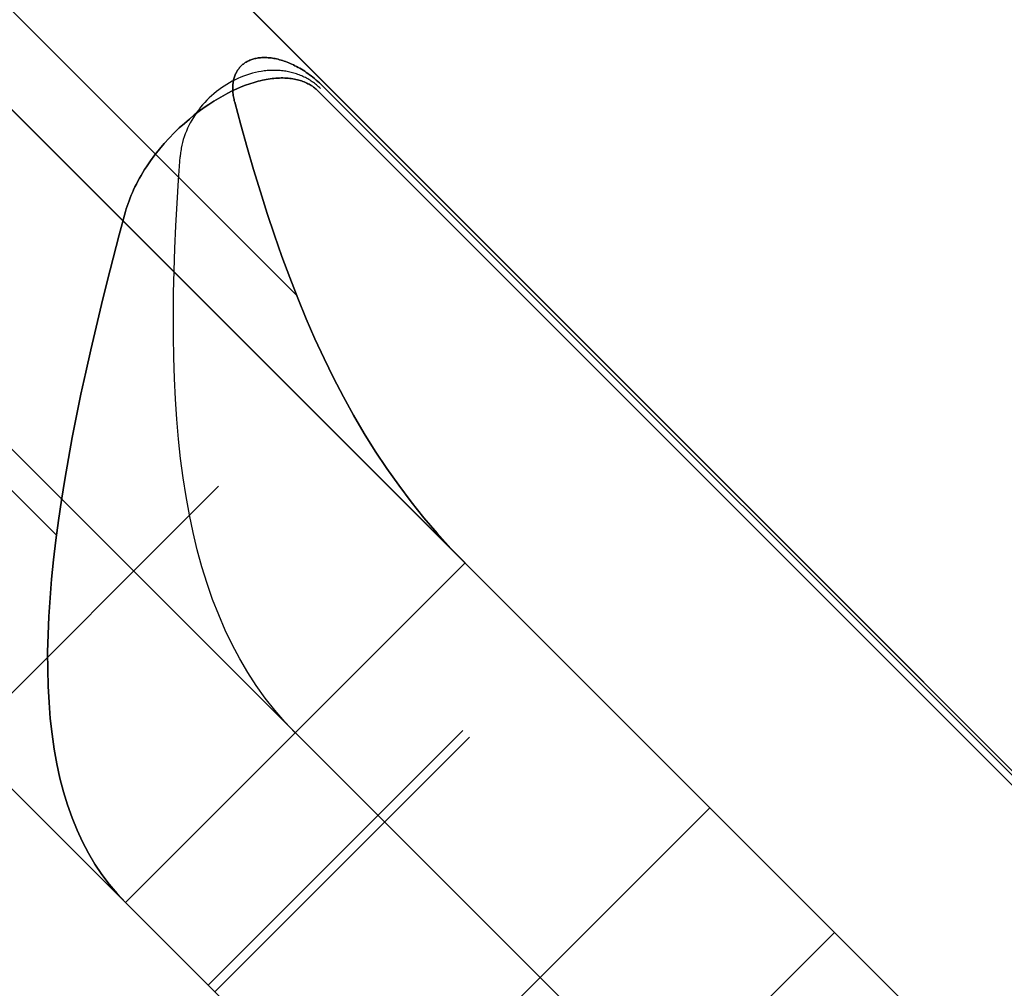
# Model space of a CAD drawing. Header units: millimetres. Extents: x -630 to 192, y -7 to 1615.
# Tile 224 of 249: x 139.15 to 143.25, y 1555.15 to 1559.19. Entities that reach past the tile are written whole.
import ezdxf

# ---------------------------------------------------------------- set-up
doc = ezdxf.new("R2010")
doc.units = ezdxf.units.MM
doc.header["$MEASUREMENT"] = 0
doc.layers.add('OVIDIO 160x80x72h', color=7, linetype='Continuous')

msp = doc.modelspace()

# ---------------------------------------------------------------- linework, layer by layer
at = {"layer": 'OVIDIO 160x80x72h', "extrusion": (-0.202852, -0.108979, 0.973126)}
for points in [[(-1333.5408, 1044.8903), (-1333.5408, 884.2344)], [(-1333.5408, 884.2344), (-1333.5408, 1044.8903)], [(-1333.2453, 1044.8903), (-1333.2453, 884.2344)], [(-1332.9499, 884.2344), (-1332.9499, 1044.8903)], [(-1332.9499, 1044.8903), (-1332.9499, 884.2344)]]:
    msp.add_lwpolyline(points, dxfattribs=at)
at = {"layer": 'OVIDIO 160x80x72h', "extrusion": (-0.235702, -0.235702, 0.942809)}
for points in [[(-1008.0272, 1310.2758), (-1008.0272, 1419.3536)], [(-1007.0785, 1419.3536), (-1007.0785, 1310.2758)], [(-1005.1811, 1310.2758), (-1005.1811, 1419.3536)], [(-1004.2324, 1419.3536), (-1004.2324, 1310.2758)]]:
    msp.add_lwpolyline(points, dxfattribs=at)
at = {"layer": 'OVIDIO 160x80x72h', "extrusion": (-0.108979, -0.202852, 0.973126)}
for points in [[(-593.8948, 1609.3524), (-593.8948, 1448.6965)], [(-593.8948, 1448.6965), (-593.8948, 1609.3524)], [(-593.5994, 1609.3524), (-593.5994, 1448.6965)], [(-593.3039, 1448.6965), (-593.3039, 1609.3524)], [(-593.3039, 1609.3524), (-593.3039, 1448.6965)]]:
    msp.add_lwpolyline(points, dxfattribs=at)
at = {"layer": 'OVIDIO 160x80x72h', "extrusion": (-0.046296, -0.021464, 0.998697)}
for points in [[(-1376.1669, 735.2648), (-1376.1669, 835.776)], [(-1374.6807, 734.2965), (-1374.6807, 835.601)]]:
    msp.add_lwpolyline(points, dxfattribs=at)
at = {"layer": 'OVIDIO 160x80x72h', "extrusion": (-0.265352, 0.881274, -0.39108)}
msp.add_lwpolyline([(-611.3078, 1223.6265), (-566.9949, 1166.0714)], dxfattribs=at)
at = {"layer": 'OVIDIO 160x80x72h', "extrusion": (-0.021464, -0.046296, 0.998697)}
for points in [[(-514.7015, 1425.8005), (-514.7015, 1527.1032)], [(-513.2156, 1426.7643), (-513.2156, 1527.2774)]]:
    msp.add_lwpolyline(points, dxfattribs=at)
at = {"layer": 'OVIDIO 160x80x72h'}
for points in [[(128.6454, 1570.698), (147.8155, 1551.5278)], [(147.6021, 1551.7412), (128.8588, 1570.4845)], [(131.7958, 1566.1333), (143.2509, 1554.6782)], [(142.5438, 1555.3853), (132.5029, 1565.4262)], [(132.5029, 1565.4262), (142.5438, 1555.3853)], [(130.3816, 1564.7191), (141.8367, 1553.264)], [(131.7958, 1564.7191), (141.8367, 1554.6782)], [(131.0887, 1564.012), (141.1296, 1553.9711)], [(141.1296, 1553.9711), (131.0887, 1564.012)], [(134.0421, 1563.887), (141.0046, 1556.9245)], [(141.0046, 1556.9245), (134.0421, 1563.887)], [(140.3027, 1558.0406), (135.1582, 1563.1851)], [(132.6279, 1562.4728), (139.5903, 1555.5103)], [(139.5903, 1555.5103), (136.1091, 1558.9915), (132.6279, 1562.4728)], [(139.3028, 1557.0405), (134.1581, 1562.1852)], [(139.9781, 1557.2439), (138.9175, 1556.1832)], [(138.9175, 1556.1832), (139.9781, 1557.2439)], [(139.5903, 1555.5103), (141.0046, 1556.9245)], [(141.0046, 1556.9245), (139.5903, 1555.5103)], [(139.5903, 1555.5103), (141.0046, 1556.9245)], [(140.9954, 1556.2266), (139.9347, 1555.1659)], [(141.0235, 1556.1985), (139.9629, 1555.1378)], [(142.0242, 1555.9049), (140.61, 1554.4907)], [(141.1296, 1553.9711), (142.5438, 1555.3853)], [(142.5438, 1555.3853), (141.1296, 1553.9711)]]:
    msp.add_lwpolyline(points, dxfattribs=at)
at = {"layer": 'OVIDIO 160x80x72h', "extrusion": (0.881274, -0.265352, -0.39108)}
msp.add_lwpolyline([(1503.6417, 484.1445), (1547.9546, 541.6996)], dxfattribs=at)
at = {"layer": 'OVIDIO 160x80x72h', "extrusion": (0.995955, -0.008107, 0.08949)}
msp.add_lwpolyline([(1560.116, 16.6403), (1559.9348, 18.632)], dxfattribs=at)
at = {"layer": 'OVIDIO 160x80x72h', "extrusion": (0.99949, -0.001019, 0.031903)}
msp.add_lwpolyline([(1559.149, 23.7264), (1559.0851, 25.7254)], dxfattribs=at)
at = {"layer": 'OVIDIO 160x80x72h', "extrusion": (-0.027096, 0.986544, 0.161235)}
msp.add_lwpolyline([(-182.7991, -222.8743), (-182.4633, -220.9027)], dxfattribs=at)
at = {"layer": 'OVIDIO 160x80x72h', "extrusion": (0.999949, -0.000101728, 0.010085)}
for points in [[(1558.9049, 28.75), (1558.925, 26.7501)], [(1558.925, 26.7501), (1558.9049, 28.75)]]:
    msp.add_lwpolyline(points, dxfattribs=at)
at = {"layer": 'OVIDIO 160x80x72h', "extrusion": (0.973837, -0.053029, 0.220975)}
for points in [[(1564.1523, 15.2472), (1563.6738, 17.1892)], [(1563.6738, 17.1892), (1564.1523, 15.2472)], [(1563.6738, 17.1892), (1563.807, 16.6482)]]:
    msp.add_lwpolyline(points, dxfattribs=at)
at = {"layer": 'OVIDIO 160x80x72h', "extrusion": (-0.324768, 0.324768, 0.888285)}
for points in [[(-1200.1172, -588.5177), (-1200.1172, -581.4312)], [(-1200.1172, -581.4312), (-1200.1172, -588.5177)], [(-1199.3672, -588.5177), (-1199.3672, -581.4312)], [(-1198.6172, -588.5177), (-1198.6172, -581.4312)], [(-1198.6172, -581.4312), (-1198.6172, -588.5177)]]:
    msp.add_lwpolyline(points, dxfattribs=at)
at = {"layer": 'OVIDIO 160x80x72h', "extrusion": (0.906982, -0.195576, 0.373007)}
msp.add_lwpolyline([(1551.8315, 99.0793), (1552.8326, 97.3475)], dxfattribs=at)
at = {"layer": 'OVIDIO 160x80x72h', "extrusion": (0.707107, 0.707107, 0)}
for points in [[(1002.1582, 28.9946), (1002.2252, 29.0632), (1002.2908, 29.1337), (1002.355, 29.2061), (1002.4176, 29.2803), (1002.4787, 29.3563), (1002.538, 29.434), (1002.5956, 29.5134), (1002.6514, 29.5944), (1002.7054, 29.6769), (1002.7573, 29.761), (1002.8073, 29.8464), (1002.8552, 29.9332), (1002.901, 30.0213), (1002.9447, 30.1105), (1002.9861, 30.2009), (1003.0253, 30.2923), (1003.0622, 30.3846), (1003.0968, 30.4778), (1003.1291, 30.5718), (1003.159, 30.6665), (1003.1864, 30.7617), (1003.2115, 30.8575), (1003.2342, 30.9537), (1003.2544, 31.0502), (1003.2722, 31.1469), (1003.2876, 31.2437), (1003.3006, 31.3407), (1003.3112, 31.4376), (1003.3194, 31.5343), (1003.3252, 31.6309), (1003.3287, 31.7271), (1003.3298, 31.823)], [(1003.3298, 31.823), (1003.3287, 31.7271), (1003.3252, 31.6309), (1003.3194, 31.5343), (1003.3112, 31.4376), (1003.3006, 31.3407), (1003.2876, 31.2437), (1003.2722, 31.1469), (1003.2544, 31.0502), (1003.2342, 30.9537), (1003.2115, 30.8575), (1003.1864, 30.7617), (1003.159, 30.6665), (1003.1291, 30.5718), (1003.0968, 30.4778), (1003.0622, 30.3846), (1003.0253, 30.2923), (1002.9861, 30.2009), (1002.9447, 30.1105), (1002.901, 30.0213), (1002.8552, 29.9332), (1002.8073, 29.8464), (1002.7573, 29.761), (1002.7054, 29.6769), (1002.6514, 29.5944), (1002.5956, 29.5134), (1002.538, 29.434), (1002.4787, 29.3563), (1002.4176, 29.2803), (1002.355, 29.2061), (1002.2908, 29.1337), (1002.2252, 29.0632), (1002.1582, 28.9946)], [(1003.3298, 31.823), (1003.3287, 31.7271), (1003.3252, 31.6309), (1003.3194, 31.5343), (1003.3112, 31.4376), (1003.3006, 31.3407), (1003.2876, 31.2437), (1003.2722, 31.1469), (1003.2544, 31.0502), (1003.2342, 30.9537), (1003.2115, 30.8575), (1003.1864, 30.7617), (1003.159, 30.6665), (1003.1291, 30.5718), (1003.0968, 30.4778), (1003.0622, 30.3846), (1003.0253, 30.2923), (1002.9861, 30.2009), (1002.9447, 30.1105), (1002.901, 30.0213), (1002.8552, 29.9332), (1002.8073, 29.8464), (1002.7573, 29.761), (1002.7054, 29.6769), (1002.6514, 29.5944), (1002.5956, 29.5134), (1002.538, 29.434), (1002.4787, 29.3563), (1002.4176, 29.2803), (1002.355, 29.2061), (1002.2908, 29.1337), (1002.2252, 29.0632), (1002.1582, 28.9946)], [(999.0298, -0.1338), (999.0076, -0.1336), (998.9852, -0.1328), (998.9627, -0.1316), (998.94, -0.1298), (998.9171, -0.1275), (998.8941, -0.1246), (998.871, -0.1212), (998.8478, -0.1171), (998.8246, -0.1126), (998.8013, -0.1074), (998.778, -0.1016), (998.7546, -0.0952), (998.7313, -0.0883), (998.7081, -0.0807), (998.6848, -0.0725), (998.6617, -0.0636), (998.6387, -0.0542), (998.6158, -0.0441), (998.5931, -0.0334), (998.5705, -0.0221), (998.5482, -0.0102), (998.526, 0.0023), (998.5042, 0.0154), (998.4826, 0.0292), (998.4613, 0.0435), (998.4404, 0.0584), (998.4197, 0.0738), (998.3995, 0.0898), (998.3797, 0.1063), (998.3602, 0.1234), (998.3412, 0.141), (998.3227, 0.1591), (998.3046, 0.1776), (998.2871, 0.1966), (998.27, 0.216), (998.2535, 0.2359), (998.2375, 0.2561), (998.222, 0.2767), (998.2071, 0.2977), (998.1928, 0.319), (998.1791, 0.3405), (998.166, 0.3624), (998.1534, 0.3845), (998.1415, 0.4069), (998.1302, 0.4294), (998.1195, 0.4522), (998.1095, 0.475), (998.1, 0.4981), (998.0912, 0.5212), (998.083, 0.5444), (998.0754, 0.5677), (998.0684, 0.591), (998.062, 0.6143), (998.0563, 0.6377), (998.0511, 0.661), (998.0465, 0.6842), (998.0425, 0.7074), (998.0391, 0.7305), (998.0362, 0.7534), (998.0339, 0.7763), (998.0321, 0.799), (998.0308, 0.8216), (998.0301, 0.844), (998.0298, 0.8662)], [(998.0298, 0.8662), (998.0301, 0.844), (998.0308, 0.8216), (998.0321, 0.799), (998.0339, 0.7763), (998.0362, 0.7534), (998.0391, 0.7305), (998.0425, 0.7074), (998.0465, 0.6842), (998.0511, 0.661), (998.0563, 0.6377), (998.062, 0.6143), (998.0684, 0.591), (998.0754, 0.5677), (998.083, 0.5444), (998.0912, 0.5212), (998.1, 0.4981), (998.1095, 0.475), (998.1195, 0.4522), (998.1302, 0.4294), (998.1415, 0.4069), (998.1534, 0.3845), (998.166, 0.3624), (998.1791, 0.3405), (998.1928, 0.319), (998.2071, 0.2977), (998.222, 0.2767), (998.2375, 0.2561), (998.2535, 0.2359), (998.27, 0.216), (998.2871, 0.1966), (998.3046, 0.1776), (998.3227, 0.1591), (998.3412, 0.141), (998.3602, 0.1234), (998.3797, 0.1063), (998.3995, 0.0898), (998.4197, 0.0738), (998.4404, 0.0584), (998.4613, 0.0435), (998.4826, 0.0292), (998.5042, 0.0154), (998.526, 0.0023), (998.5482, -0.0102), (998.5705, -0.0221), (998.5931, -0.0334), (998.6158, -0.0441), (998.6387, -0.0542), (998.6617, -0.0636), (998.6848, -0.0725), (998.7081, -0.0807), (998.7313, -0.0883), (998.7546, -0.0952), (998.778, -0.1016), (998.8013, -0.1074), (998.8246, -0.1126), (998.8478, -0.1171), (998.871, -0.1212), (998.8941, -0.1246), (998.9171, -0.1275), (998.94, -0.1298), (998.9627, -0.1316), (998.9852, -0.1328), (999.0076, -0.1336), (999.0298, -0.1338)]]:
    msp.add_lwpolyline(points, dxfattribs=at)
at = {"layer": 'OVIDIO 160x80x72h', "extrusion": (-0.015219, 0.015219, 0.999768)}
for points in [[(153.5546, 1543.5064), (144.177, 1552.8818)], [(152.494, 1542.4457), (143.1165, 1551.821)]]:
    msp.add_lwpolyline(points, dxfattribs=at)
at = {"layer": 'OVIDIO 160x80x72h', "extrusion": (0.000231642, 0.999884, -0.015217)}
for points in [[(-146.246, 23.4627), (-138.7887, 513.2958)], [(-145.1856, 23.4465), (-137.7283, 513.2784)]]:
    msp.add_lwpolyline(points, dxfattribs=at)
at = {"layer": 'OVIDIO 160x80x72h', "extrusion": (0.818325, -0.403684, 0.409126)}
msp.add_lwpolyline([(1457.6204, 257.032), (1459.1599, 255.7552)], dxfattribs=at)
at = {"layer": 'OVIDIO 160x80x72h', "extrusion": (0.216287, 0.216287, 0.952072)}
msp.add_lwpolyline([(1001.7154, -1132.7161), (1001.7154, -1134.7165)], dxfattribs=at)
at = {"layer": 'OVIDIO 160x80x72h', "extrusion": (0.866025, 0.288675, 0.408248)}
for points in [[(1430.4216, -232.0234), (1433.0663, -228.7843)], [(1433.0663, -228.7843), (1430.4216, -232.0234)], [(1432.4387, -230.8097), (1429.8593, -233.9689)], [(1429.8593, -233.9689), (1432.4387, -230.8097)], [(1430.0862, -231.7495), (1432.7309, -228.5104)]]:
    msp.add_lwpolyline(points, dxfattribs=at)
at = {"layer": 'OVIDIO 160x80x72h', "extrusion": (0.288675, 0.866025, -0.408248)}
for points in [[(359.0213, 645.6319), (356.4419, 642.4728)], [(360.3197, 647.1097), (357.675, 643.8706)], [(357.675, 643.8706), (360.3197, 647.1097)], [(356.8891, 642.1076), (359.4685, 645.2668)], [(359.4685, 645.2668), (356.8891, 642.1076)]]:
    msp.add_lwpolyline(points, dxfattribs=at)
at = {"layer": 'OVIDIO 160x80x72h'}
for points in [[(140.0452, 1558.8436, 28.1131), (140.0437, 1558.8494, 28.1142), (140.0424, 1558.8552, 28.1152), (140.0412, 1558.8609, 28.1163), (140.0402, 1558.8666, 28.1173), (140.0393, 1558.8721, 28.1184), (140.0386, 1558.8776, 28.1195), (140.038, 1558.883, 28.1205), (140.0376, 1558.8883, 28.1216), (140.0373, 1558.8936, 28.1227), (140.0372, 1558.8988, 28.1238), (140.0372, 1558.9039, 28.1249), (140.0373, 1558.9089, 28.1259), (140.0376, 1558.9138, 28.127), (140.038, 1558.9186, 28.1281), (140.0386, 1558.9234, 28.1291), (140.0392, 1558.928, 28.1301), (140.04, 1558.9325, 28.1312), (140.0409, 1558.9369, 28.1322), (140.042, 1558.9413, 28.1332), (140.0431, 1558.9455, 28.1342), (140.0444, 1558.9496, 28.1352), (140.0458, 1558.9536, 28.1361), (140.0473, 1558.9575, 28.1371), (140.049, 1558.9613, 28.138), (140.0507, 1558.965, 28.139), (140.0526, 1558.9685, 28.1399), (140.0535, 1558.9703, 28.1403), (140.0545, 1558.972, 28.1408), (140.0555, 1558.9737, 28.1412), (140.0566, 1558.9754, 28.1416), (140.0576, 1558.9771, 28.1421), (140.0587, 1558.9787, 28.1425), (140.0599, 1558.9803, 28.1429), (140.061, 1558.9819, 28.1433), (140.0622, 1558.9834, 28.1438), (140.0634, 1558.985, 28.1442), (140.0646, 1558.9865, 28.1446), (140.0659, 1558.9879, 28.145), (140.0672, 1558.9894, 28.1454), (140.0685, 1558.9908, 28.1458), (140.0698, 1558.9923, 28.1462), (140.0712, 1558.9937, 28.1466), (140.0725, 1558.995, 28.147), (140.0739, 1558.9964, 28.1474), (140.0754, 1558.9977, 28.1477), (140.0768, 1558.999, 28.1481), (140.0783, 1559.0003, 28.1485), (140.0798, 1559.0015, 28.1489), (140.0814, 1559.0028, 28.1492), (140.083, 1559.004, 28.1496), (140.0846, 1559.0051, 28.1499), (140.0862, 1559.0063, 28.1503), (140.0895, 1559.0085, 28.151), (140.093, 1559.0107, 28.1517), (140.0965, 1559.0128, 28.1524), (140.1002, 1559.0147, 28.153), (140.104, 1559.0166, 28.1537), (140.1079, 1559.0183, 28.1543), (140.1119, 1559.02, 28.1549), (140.116, 1559.0215, 28.1555), (140.1202, 1559.0229, 28.1561), (140.1246, 1559.0242, 28.1567), (140.1291, 1559.0253, 28.1572), (140.1337, 1559.0264, 28.1577), (140.1384, 1559.0273, 28.1582), (140.1432, 1559.028, 28.1587), (140.1481, 1559.0287, 28.1592), (140.1531, 1559.0292, 28.1597), (140.1582, 1559.0295, 28.1601), (140.1634, 1559.0297, 28.1605), (140.1687, 1559.0298, 28.1609), (140.1741, 1559.0297, 28.1613), (140.1796, 1559.0295, 28.1616), (140.1851, 1559.0291, 28.162), (140.1908, 1559.0286, 28.1623), (140.1965, 1559.028, 28.1626), (140.2023, 1559.0271, 28.1629), (140.2081, 1559.0262, 28.1632), (140.214, 1559.0251, 28.1634), (140.22, 1559.0238, 28.1637), (140.2261, 1559.0224, 28.1639), (140.2322, 1559.0208, 28.1641), (140.2384, 1559.019, 28.1643), (140.2446, 1559.0171, 28.1645), (140.2509, 1559.0151, 28.1647), (140.2573, 1559.0128, 28.1648), (140.2636, 1559.0104, 28.165), (140.2701, 1559.0078, 28.1651), (140.2766, 1559.0051, 28.1652), (140.2831, 1559.0022, 28.1653), (140.2897, 1558.9991, 28.1654), (140.2963, 1558.9958, 28.1655), (140.3029, 1558.9924, 28.1656), (140.3096, 1558.9888, 28.1657), (140.3163, 1558.985, 28.1657), (140.3231, 1558.981, 28.1658), (140.3299, 1558.9768, 28.1658), (140.3367, 1558.9724, 28.1659), (140.3435, 1558.9679, 28.1659), (140.3504, 1558.9631, 28.1659), (140.3572, 1558.9581, 28.166), (140.3641, 1558.953, 28.166), (140.371, 1558.9476, 28.166), (140.3779, 1558.942, 28.166), (140.3848, 1558.9362, 28.166), (140.3917, 1558.9302, 28.166), (140.3986, 1558.924, 28.1661), (140.4055, 1558.9175, 28.1661), (140.4124, 1558.9107, 28.1661)], [(140.4124, 1558.9107, 28.1661), (140.4055, 1558.9175, 28.1661), (140.3986, 1558.924, 28.1661), (140.3917, 1558.9302, 28.166), (140.3848, 1558.9362, 28.166), (140.3779, 1558.942, 28.166), (140.371, 1558.9476, 28.166), (140.3641, 1558.953, 28.166), (140.3572, 1558.9581, 28.166), (140.3504, 1558.9631, 28.1659), (140.3435, 1558.9679, 28.1659), (140.3367, 1558.9724, 28.1659), (140.3299, 1558.9768, 28.1658), (140.3231, 1558.981, 28.1658), (140.3163, 1558.985, 28.1657), (140.3096, 1558.9888, 28.1657), (140.3029, 1558.9924, 28.1656), (140.2963, 1558.9958, 28.1655), (140.2897, 1558.9991, 28.1654), (140.2831, 1559.0022, 28.1653), (140.2766, 1559.0051, 28.1652), (140.2701, 1559.0078, 28.1651), (140.2636, 1559.0104, 28.165), (140.2573, 1559.0128, 28.1648), (140.2509, 1559.0151, 28.1647), (140.2446, 1559.0171, 28.1645), (140.2384, 1559.019, 28.1643), (140.2322, 1559.0208, 28.1641), (140.2261, 1559.0224, 28.1639), (140.22, 1559.0238, 28.1637), (140.214, 1559.0251, 28.1634), (140.2081, 1559.0262, 28.1632), (140.2023, 1559.0271, 28.1629), (140.1965, 1559.028, 28.1626), (140.1908, 1559.0286, 28.1623), (140.1851, 1559.0291, 28.162), (140.1796, 1559.0295, 28.1616), (140.1741, 1559.0297, 28.1613), (140.1687, 1559.0298, 28.1609), (140.1634, 1559.0297, 28.1605), (140.1582, 1559.0295, 28.1601), (140.1531, 1559.0292, 28.1597), (140.1481, 1559.0287, 28.1592), (140.1432, 1559.028, 28.1587), (140.1384, 1559.0273, 28.1582), (140.1337, 1559.0264, 28.1577), (140.1291, 1559.0253, 28.1572), (140.1246, 1559.0242, 28.1567), (140.1202, 1559.0229, 28.1561), (140.116, 1559.0215, 28.1555), (140.1119, 1559.02, 28.1549), (140.1079, 1559.0183, 28.1543), (140.104, 1559.0166, 28.1537), (140.1002, 1559.0147, 28.153), (140.0965, 1559.0128, 28.1524), (140.093, 1559.0107, 28.1517), (140.0895, 1559.0085, 28.151), (140.0862, 1559.0063, 28.1503), (140.0846, 1559.0051, 28.1499), (140.083, 1559.004, 28.1496), (140.0814, 1559.0028, 28.1492), (140.0798, 1559.0015, 28.1489), (140.0783, 1559.0003, 28.1485), (140.0768, 1558.999, 28.1481), (140.0754, 1558.9977, 28.1477), (140.0739, 1558.9964, 28.1474), (140.0725, 1558.995, 28.147), (140.0712, 1558.9937, 28.1466), (140.0698, 1558.9923, 28.1462), (140.0685, 1558.9908, 28.1458), (140.0672, 1558.9894, 28.1454), (140.0659, 1558.9879, 28.145), (140.0646, 1558.9865, 28.1446), (140.0634, 1558.985, 28.1442), (140.0622, 1558.9834, 28.1438), (140.061, 1558.9819, 28.1433), (140.0599, 1558.9803, 28.1429), (140.0587, 1558.9787, 28.1425), (140.0576, 1558.9771, 28.1421), (140.0566, 1558.9754, 28.1416), (140.0555, 1558.9737, 28.1412), (140.0545, 1558.972, 28.1408), (140.0535, 1558.9703, 28.1403), (140.0526, 1558.9685, 28.1399), (140.0507, 1558.965, 28.139), (140.049, 1558.9613, 28.138), (140.0473, 1558.9575, 28.1371), (140.0458, 1558.9536, 28.1361), (140.0444, 1558.9496, 28.1352), (140.0431, 1558.9455, 28.1342), (140.042, 1558.9413, 28.1332), (140.0409, 1558.9369, 28.1322), (140.04, 1558.9325, 28.1312), (140.0392, 1558.928, 28.1301), (140.0386, 1558.9234, 28.1291), (140.038, 1558.9186, 28.1281), (140.0376, 1558.9138, 28.127), (140.0373, 1558.9089, 28.1259), (140.0372, 1558.9039, 28.1249), (140.0372, 1558.8988, 28.1238), (140.0373, 1558.8936, 28.1227), (140.0376, 1558.8883, 28.1216), (140.038, 1558.883, 28.1205), (140.0386, 1558.8776, 28.1195), (140.0393, 1558.8721, 28.1184), (140.0402, 1558.8666, 28.1173), (140.0412, 1558.8609, 28.1163), (140.0424, 1558.8552, 28.1152), (140.0437, 1558.8494, 28.1142), (140.0452, 1558.8436, 28.1131)], [(140.4023, 1558.9007, 29.166), (140.3984, 1558.9045, 29.166), (140.3943, 1558.9083, 29.166), (140.3902, 1558.912, 29.166), (140.386, 1558.9155, 29.166), (140.3817, 1558.919, 29.166), (140.3773, 1558.9224, 29.166), (140.3729, 1558.9257, 29.166), (140.3683, 1558.9289, 29.166), (140.3637, 1558.932, 29.166), (140.359, 1558.935, 29.166), (140.3543, 1558.938, 29.166), (140.3495, 1558.9408, 29.1659), (140.3446, 1558.9435, 29.1659), (140.3396, 1558.9461, 29.1659), (140.3346, 1558.9486, 29.1659), (140.3295, 1558.951, 29.1658), (140.3243, 1558.9533, 29.1658), (140.3191, 1558.9555, 29.1657), (140.3139, 1558.9576, 29.1657), (140.3085, 1558.9596, 29.1656), (140.3031, 1558.9614, 29.1655), (140.2977, 1558.9632, 29.1655), (140.2922, 1558.9649, 29.1654), (140.2867, 1558.9664, 29.1653), (140.2811, 1558.9679, 29.1652), (140.2755, 1558.9692, 29.1651), (140.2698, 1558.9704, 29.1649), (140.2641, 1558.9715, 29.1648), (140.2583, 1558.9725, 29.1647), (140.2525, 1558.9734, 29.1645), (140.2467, 1558.9742, 29.1644), (140.2408, 1558.9748, 29.1642), (140.2349, 1558.9754, 29.164), (140.2289, 1558.9758, 29.1638), (140.223, 1558.9761, 29.1636), (140.217, 1558.9763, 29.1634), (140.2109, 1558.9764, 29.1632), (140.2049, 1558.9764, 29.1629), (140.1988, 1558.9762, 29.1627), (140.1928, 1558.9759, 29.1624), (140.1867, 1558.9756, 29.1621), (140.1805, 1558.9751, 29.1618), (140.1744, 1558.9745, 29.1615), (140.1683, 1558.9738, 29.1611), (140.1621, 1558.973, 29.1608), (140.156, 1558.972, 29.1604), (140.1437, 1558.9699, 29.1596), (140.1314, 1558.9672, 29.1587), (140.1191, 1558.9642, 29.1578), (140.1068, 1558.9607, 29.1567), (140.0946, 1558.9568, 29.1556), (140.0825, 1558.9525, 29.1543), (140.0705, 1558.9478, 29.153), (140.0586, 1558.9426, 29.1516), (140.0468, 1558.9371, 29.15), (140.0351, 1558.9311, 29.1484), (140.0236, 1558.9248, 29.1466), (140.0123, 1558.9181, 29.1448), (140.0012, 1558.911, 29.1428), (139.9902, 1558.9036, 29.1407), (139.9795, 1558.8958, 29.1386), (139.969, 1558.8877, 29.1363), (139.9588, 1558.8792, 29.1339), (139.9488, 1558.8705, 29.1315), (139.9391, 1558.8615, 29.129), (139.9297, 1558.8522, 29.1263), (139.9206, 1558.8426, 29.1236), (139.9118, 1558.8328, 29.1209), (139.9033, 1558.8227, 29.118), (139.8952, 1558.8124, 29.1151), (139.8874, 1558.8019, 29.112), (139.88, 1558.7912, 29.109), (139.873, 1558.7803, 29.1058), (139.8664, 1558.7692, 29.1026), (139.8602, 1558.7579, 29.0994), (139.8543, 1558.7465, 29.0961), (139.8489, 1558.735, 29.0928), (139.8439, 1558.7234, 29.0895), (139.8393, 1558.7117, 29.0861), (139.8351, 1558.6999, 29.0828), (139.8313, 1558.688, 29.0795), (139.828, 1558.6761, 29.0761), (139.8251, 1558.6642, 29.0729), (139.8226, 1558.6522, 29.0696), (139.8216, 1558.6462, 29.068), (139.8206, 1558.6402, 29.0664), (139.8198, 1558.6342, 29.0648), (139.8191, 1558.6283, 29.0632), (139.8185, 1558.6223, 29.0617), (139.818, 1558.6163, 29.0601)], [(139.5907, 1558.3891, 30.007), (139.5938, 1558.4001, 30.0104), (139.5972, 1558.4112, 30.0138), (139.6009, 1558.4223, 30.0173), (139.605, 1558.4336, 30.0208), (139.6093, 1558.4449, 30.0243), (139.6139, 1558.4563, 30.0279), (139.6189, 1558.4678, 30.0315), (139.6241, 1558.4794, 30.0352), (139.6297, 1558.4911, 30.0389), (139.6356, 1558.5029, 30.0427), (139.6418, 1558.5148, 30.0464), (139.6483, 1558.5267, 30.0502), (139.6552, 1558.5387, 30.054), (139.6624, 1558.5508, 30.0578), (139.67, 1558.563, 30.0616), (139.6779, 1558.5752, 30.0654), (139.6862, 1558.5875, 30.0693), (139.6948, 1558.5998, 30.0731), (139.713, 1558.6243, 30.0806), (139.7321, 1558.6484, 30.0879), (139.752, 1558.6719, 30.0949), (139.7725, 1558.6944, 30.1015), (139.7934, 1558.7159, 30.1076), (139.8145, 1558.7363, 30.1134), (139.8355, 1558.7556, 30.1186), (139.8563, 1558.7736, 30.1235), (139.8769, 1558.7905, 30.1279), (139.8974, 1558.8062, 30.1319), (139.9177, 1558.821, 30.1355), (139.9378, 1558.8348, 30.1389), (139.9578, 1558.8478, 30.142), (139.9776, 1558.8598, 30.1447), (139.9971, 1558.8709, 30.1473), (140.0164, 1558.8812, 30.1496), (140.0354, 1558.8906, 30.1516), (140.0542, 1558.8993, 30.1535), (140.0727, 1558.9071, 30.1551), (140.0908, 1558.9142, 30.1566), (140.1087, 1558.9205, 30.1579), (140.1263, 1558.926, 30.1591), (140.1435, 1558.9309, 30.1601), (140.152, 1558.933, 30.1606), (140.1604, 1558.935, 30.161), (140.1687, 1558.9367, 30.1614), (140.1769, 1558.9383, 30.1618), (140.185, 1558.9398, 30.1622), (140.193, 1558.941, 30.1625), (140.201, 1558.942, 30.1628), (140.2088, 1558.9429, 30.1631), (140.2165, 1558.9436, 30.1634), (140.2241, 1558.9441, 30.1636), (140.2317, 1558.9445, 30.1638), (140.2391, 1558.9446, 30.164), (140.2464, 1558.9446, 30.1642), (140.2535, 1558.9445, 30.1644), (140.2606, 1558.9441, 30.1646), (140.2675, 1558.9436, 30.1647), (140.2743, 1558.9429, 30.1648), (140.281, 1558.9421, 30.165), (140.2876, 1558.9411, 30.1651), (140.294, 1558.94, 30.1652), (140.3003, 1558.9387, 30.1653), (140.3065, 1558.9372, 30.1653), (140.3125, 1558.9357, 30.1654), (140.3183, 1558.9339, 30.1655), (140.324, 1558.9321, 30.1655), (140.3296, 1558.9301, 30.1656), (140.335, 1558.928, 30.1656), (140.3402, 1558.9258, 30.1657), (140.3453, 1558.9234, 30.1657), (140.3503, 1558.9209, 30.1657), (140.3551, 1558.9184, 30.1658), (140.3598, 1558.9157, 30.1658), (140.3643, 1558.9129, 30.1658), (140.3687, 1558.91, 30.1658), (140.373, 1558.907, 30.1658), (140.3771, 1558.9039, 30.1658), (140.3811, 1558.9007, 30.1658), (140.3849, 1558.8974, 30.1659), (140.3886, 1558.8941, 30.1659), (140.3922, 1558.8906, 30.1659)], [(140.3922, 1558.8906, 30.1659), (140.3886, 1558.8941, 30.1659), (140.3849, 1558.8974, 30.1659), (140.3811, 1558.9007, 30.1658), (140.3771, 1558.9039, 30.1658), (140.373, 1558.907, 30.1658), (140.3687, 1558.91, 30.1658), (140.3643, 1558.9129, 30.1658), (140.3598, 1558.9157, 30.1658), (140.3551, 1558.9184, 30.1658), (140.3503, 1558.9209, 30.1657), (140.3453, 1558.9234, 30.1657), (140.3402, 1558.9258, 30.1657), (140.335, 1558.928, 30.1656), (140.3296, 1558.9301, 30.1656), (140.324, 1558.9321, 30.1655), (140.3183, 1558.9339, 30.1655), (140.3125, 1558.9357, 30.1654), (140.3065, 1558.9372, 30.1653), (140.3003, 1558.9387, 30.1653), (140.294, 1558.94, 30.1652), (140.2876, 1558.9411, 30.1651), (140.281, 1558.9421, 30.165), (140.2743, 1558.9429, 30.1648), (140.2675, 1558.9436, 30.1647), (140.2606, 1558.9441, 30.1646), (140.2535, 1558.9445, 30.1644), (140.2464, 1558.9446, 30.1642), (140.2391, 1558.9446, 30.164), (140.2317, 1558.9445, 30.1638), (140.2241, 1558.9441, 30.1636), (140.2165, 1558.9436, 30.1634), (140.2088, 1558.9429, 30.1631), (140.201, 1558.942, 30.1628), (140.193, 1558.941, 30.1625), (140.185, 1558.9398, 30.1622), (140.1769, 1558.9383, 30.1618), (140.1687, 1558.9367, 30.1614), (140.1604, 1558.935, 30.161), (140.152, 1558.933, 30.1606), (140.1435, 1558.9309, 30.1601), (140.1263, 1558.926, 30.1591), (140.1087, 1558.9205, 30.1579), (140.0908, 1558.9142, 30.1566), (140.0727, 1558.9071, 30.1551), (140.0542, 1558.8993, 30.1535), (140.0354, 1558.8906, 30.1516), (140.0164, 1558.8812, 30.1496), (139.9971, 1558.8709, 30.1473), (139.9776, 1558.8598, 30.1447), (139.9578, 1558.8478, 30.142), (139.9378, 1558.8348, 30.1389), (139.9177, 1558.821, 30.1355), (139.8974, 1558.8062, 30.1319), (139.8769, 1558.7905, 30.1279), (139.8563, 1558.7736, 30.1235), (139.8355, 1558.7556, 30.1186), (139.8145, 1558.7363, 30.1134), (139.7934, 1558.7159, 30.1076), (139.7725, 1558.6944, 30.1015), (139.752, 1558.6719, 30.0949), (139.7321, 1558.6484, 30.0879), (139.713, 1558.6243, 30.0806), (139.6948, 1558.5998, 30.0731), (139.6862, 1558.5875, 30.0693), (139.6779, 1558.5752, 30.0654), (139.67, 1558.563, 30.0616), (139.6624, 1558.5508, 30.0578), (139.6552, 1558.5387, 30.054), (139.6483, 1558.5267, 30.0502), (139.6418, 1558.5148, 30.0464), (139.6356, 1558.5029, 30.0427), (139.6297, 1558.4911, 30.0389), (139.6241, 1558.4794, 30.0352), (139.6189, 1558.4678, 30.0315), (139.6139, 1558.4563, 30.0279), (139.6093, 1558.4449, 30.0243), (139.605, 1558.4336, 30.0208), (139.6009, 1558.4223, 30.0173), (139.5972, 1558.4112, 30.0138), (139.5938, 1558.4001, 30.0104), (139.5907, 1558.3891, 30.007)], [(147.8155, 1551.5278, 30.1662), (147.7223, 1551.6026, 30.1661), (147.6306, 1551.6792, 30.1661), (147.5404, 1551.7576, 30.166), (147.4518, 1551.8377, 30.1659), (147.3648, 1551.9197, 30.1659), (140.3922, 1558.8906, 30.1659)], [(140.4124, 1558.9107, 28.1661), (147.3983, 1551.9271, 28.1661), (147.4991, 1551.833, 28.1661), (147.6021, 1551.7412, 28.1662)], [(141.0046, 1556.9245, 27.1662), (140.9456, 1556.9855, 27.218), (140.8885, 1557.0483, 27.2696), (140.8333, 1557.113, 27.321), (140.7799, 1557.1796, 27.372), (140.7284, 1557.248, 27.4224), (140.6788, 1557.3183, 27.4722), (140.6309, 1557.3903, 27.5211), (140.5848, 1557.4642, 27.569), (140.5404, 1557.5397, 27.6159), (140.4978, 1557.617, 27.6615), (140.4568, 1557.696, 27.7058), (140.4173, 1557.7765, 27.7486), (140.3795, 1557.8586, 27.7899), (140.343, 1557.9421, 27.8296), (140.3081, 1558.0271, 27.8674), (140.2744, 1558.1134, 27.9034), (140.2421, 1558.201, 27.9374), (140.211, 1558.2898, 27.9693), (140.181, 1558.3798, 27.999), (140.1521, 1558.4708, 28.0266), (140.1242, 1558.5628, 28.0518), (140.0971, 1558.6556, 28.0747), (140.0708, 1558.7492, 28.0952), (140.0452, 1558.8436, 28.1131)], [(140.0452, 1558.8436, 28.1131), (140.0708, 1558.7492, 28.0952), (140.0971, 1558.6556, 28.0747), (140.1242, 1558.5628, 28.0518), (140.1521, 1558.4708, 28.0266), (140.181, 1558.3798, 27.999), (140.211, 1558.2898, 27.9693), (140.2421, 1558.201, 27.9374), (140.2744, 1558.1134, 27.9034), (140.3081, 1558.0271, 27.8674), (140.343, 1557.9421, 27.8296), (140.3795, 1557.8586, 27.7899), (140.4173, 1557.7765, 27.7486), (140.4568, 1557.696, 27.7058), (140.4978, 1557.617, 27.6615), (140.5404, 1557.5397, 27.6159), (140.5848, 1557.4642, 27.569), (140.6309, 1557.3903, 27.5211), (140.6788, 1557.3183, 27.4722), (140.7284, 1557.248, 27.4224), (140.7799, 1557.1796, 27.372), (140.8333, 1557.113, 27.321), (140.8885, 1557.0483, 27.2696), (140.9456, 1556.9855, 27.218), (141.0046, 1556.9245, 27.1662)], [(140.2975, 1556.2174, 27.1662), (140.2536, 1556.2635, 27.2439), (140.2118, 1556.3117, 27.3214), (140.1722, 1556.362, 27.3988), (140.1347, 1556.4145, 27.4758), (140.0993, 1556.4691, 27.5523), (140.066, 1556.5257, 27.6283), (140.0348, 1556.5844, 27.7035), (140.0056, 1556.6452, 27.778), (139.9785, 1556.708, 27.8515), (139.9533, 1556.7728, 27.924), (139.9301, 1556.8396, 27.9953), (139.9089, 1556.9083, 28.0654), (139.8895, 1556.9789, 28.1342), (139.8721, 1557.0513, 28.2014), (139.8564, 1557.1256, 28.2671), (139.8426, 1557.2017, 28.3312), (139.8305, 1557.2796, 28.3934), (139.8201, 1557.3591, 28.4538), (139.8113, 1557.4403, 28.5122), (139.8041, 1557.5231, 28.5687), (139.7984, 1557.6074, 28.623), (139.7942, 1557.6931, 28.6751), (139.7914, 1557.7802, 28.7249), (139.7899, 1557.8687, 28.7724), (139.7897, 1557.9585, 28.8175), (139.7907, 1558.0494, 28.8601), (139.7929, 1558.1415, 28.9001), (139.7961, 1558.2346, 28.9376), (139.8002, 1558.3287, 28.9723), (139.8053, 1558.4238, 29.0044), (139.8113, 1558.5197, 29.0336), (139.818, 1558.6163, 29.0601)], [(139.5903, 1555.5103, 27.1662), (139.5554, 1555.5473, 27.2594), (139.5225, 1555.5864, 27.3526), (139.4916, 1555.6275, 27.4456), (139.4628, 1555.6707, 27.5383), (139.436, 1555.7158, 27.6307), (139.4113, 1555.763, 27.7226), (139.3885, 1555.8122, 27.8139), (139.3678, 1555.8634, 27.9047), (139.349, 1555.9167, 27.9947), (139.3323, 1555.9718, 28.0839), (139.3174, 1556.029, 28.1723), (139.3045, 1556.088, 28.2596), (139.2935, 1556.149, 28.3459), (139.2844, 1556.2119, 28.4311), (139.2772, 1556.2766, 28.5151), (139.2718, 1556.3431, 28.5977), (139.2682, 1556.4114, 28.679), (139.2663, 1556.4816, 28.7588), (139.2662, 1556.5534, 28.837), (139.2678, 1556.627, 28.9137), (139.2711, 1556.7022, 28.9886), (139.276, 1556.7791, 29.0618), (139.2824, 1556.8575, 29.1332), (139.2905, 1556.9375, 29.2026), (139.3, 1557.019, 29.2701), (139.311, 1557.1019, 29.3356), (139.3234, 1557.1863, 29.3989), (139.3372, 1557.2721, 29.4601), (139.3523, 1557.3591, 29.5191), (139.3687, 1557.4475, 29.5759), (139.3863, 1557.537, 29.6302), (139.405, 1557.6277, 29.6823), (139.4249, 1557.7196, 29.7318), (139.4459, 1557.8125, 29.7789), (139.4678, 1557.9064, 29.8235), (139.4907, 1558.0013, 29.8655), (139.5145, 1558.097, 29.9048), (139.5392, 1558.1936, 29.9416), (139.5646, 1558.291, 29.9757), (139.5907, 1558.3891, 30.007)], [(139.5907, 1558.3891, 30.007), (139.5646, 1558.291, 29.9757), (139.5392, 1558.1936, 29.9416), (139.5145, 1558.097, 29.9048), (139.4907, 1558.0013, 29.8655), (139.4678, 1557.9064, 29.8235), (139.4459, 1557.8125, 29.7789), (139.4249, 1557.7196, 29.7318), (139.405, 1557.6277, 29.6823), (139.3863, 1557.537, 29.6302), (139.3687, 1557.4475, 29.5759), (139.3523, 1557.3591, 29.5191), (139.3372, 1557.2721, 29.4601), (139.3234, 1557.1863, 29.3989), (139.311, 1557.1019, 29.3356), (139.3, 1557.019, 29.2701), (139.2905, 1556.9375, 29.2026), (139.2824, 1556.8575, 29.1332), (139.276, 1556.7791, 29.0618), (139.2711, 1556.7022, 28.9886), (139.2678, 1556.627, 28.9137), (139.2662, 1556.5534, 28.837), (139.2663, 1556.4816, 28.7588), (139.2682, 1556.4114, 28.679), (139.2718, 1556.3431, 28.5977), (139.2772, 1556.2766, 28.5151), (139.2844, 1556.2119, 28.4311), (139.2935, 1556.149, 28.3459), (139.3045, 1556.088, 28.2596), (139.3174, 1556.029, 28.1723), (139.3323, 1555.9718, 28.0839), (139.349, 1555.9167, 27.9947), (139.3678, 1555.8634, 27.9047), (139.3885, 1555.8122, 27.8139), (139.4113, 1555.763, 27.7226), (139.436, 1555.7158, 27.6307), (139.4628, 1555.6707, 27.5383), (139.4916, 1555.6275, 27.4456), (139.5225, 1555.5864, 27.3526), (139.5554, 1555.5473, 27.2594), (139.5903, 1555.5103, 27.1662)]]:
    msp.add_polyline3d(points, dxfattribs=at)

doc.saveas('drawing.dxf')
